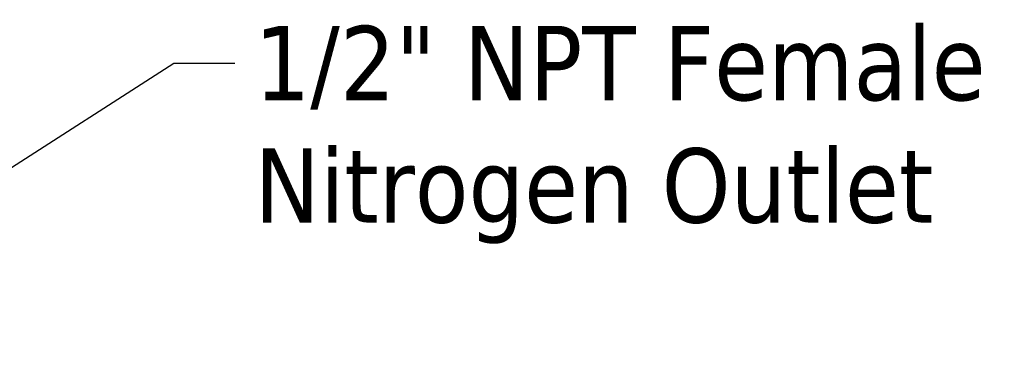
# Model space of a CAD drawing. Header units: inches. Extents: x 1 to 203, y 4 to 128.
# Tile 112 of 132: x 73.11 to 82.64, y 95.84 to 99.24. Entities that reach past the tile are written whole.
import ezdxf

# ---------------------------------------------------------------- set-up
doc = ezdxf.new("R2010")
doc.units = ezdxf.units.IN
doc.header["$LTSCALE"] = 6
doc.header["$MEASUREMENT"] = 0
doc.layers.add('Symbol (ANSI)', color=7, linetype='Continuous', lineweight=25)
doc.styles.add('Note Text (ANSI)', font='tahoma.ttf')
doc.dimstyles.new('Default (ANSI)$7', dxfattribs={"dimscale": 6, "dimtxt": 0.12, "dimasz": 0.098425, "dimexe": 0.125, "dimexo": 0.0625, "dimgap": 0.031496, "dimtad": 0, "dimtih": 1, "dimtoh": 1, "dimrnd": 1e-08, "dimzin": 4, "dimdsep": 46, "dimtxsty": 'Note Text (ANSI)', "dimcen": 0.09, "dimdle": 0.393701, "dimclrd": 256, "dimclre": 256, "dimclrt": 256, "dimadec": 0, "dimazin": 1, "dimtfac": 1, "dimtofl": 0, "dimtmove": 0, "dimatfit": 3, "dimfxl": 1, "dimtolj": 1, "dimtzin": 4, "dimlwd": -1, "dimlwe": -1, "dimarcsym": 0})

msp = doc.modelspace()

# ---------------------------------------------------------------- texts
at = {"layer": 'Symbol (ANSI)', "insert": (75.3818, 99.1801), "char_height": 0.72, "width": 7.396629, "attachment_point": 1, "line_spacing_factor": 0.987884, "style": 'Note Text (ANSI)'}
msp.add_mtext('\\fTahoma|b0|i0;1/2" NPT Female\\P\\fTahoma|b0|i0;Nitrogen Outlet', dxfattribs=at)

# ---------------------------------------------------------------- leaders
at = {"layer": 'Symbol (ANSI)', "annotation_type": 0, "has_hookline": 1, "hookline_direction": 0, "text_width": 7.2629}
msp.add_leader([(71.2322, 96.6527), (74.6023, 98.8201), (75.1929, 98.8201)], dimstyle='Default (ANSI)$7', override={"dimtad": 0}, dxfattribs=at)

doc.saveas('drawing.dxf')
